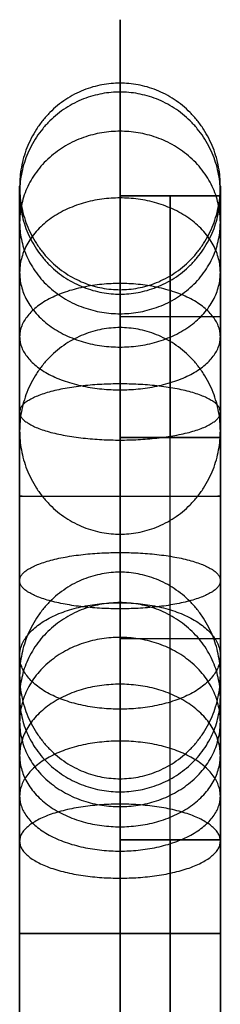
# Model space of a CAD drawing. Header units: millimetres. Extents: x -413 to 413, y -277 to 20.
# Tile 13 of 32: x -391 to -387, y 0 to 20. Entities that reach past the tile are written whole.
import ezdxf

# ---------------------------------------------------------------- set-up
doc = ezdxf.new("R2010")
doc.units = ezdxf.units.MM
doc.layers.add('Défaut', color=7, linetype='Continuous', true_color=0x000000)

# ---------------------------------------------------------------- blocks, each defined once
blk = doc.blocks.new('Shelf Library Rails_1852 v1')
at = {"layer": 'Défaut'}
blk.add_line((0.759, 926.503, 0), (0.759, 926.503, 7.7), dxfattribs=at)
for points in [[(0.759, 1852.503, 0), (0.759, 1852.503, 10), (0.759, 1852.503, 20)], [(0.759, 0.503, 20), (0.759, 0.503, 10), (0.759, 0.503, 0)]]:
    blk.add_open_spline(points, degree=2, dxfattribs=at)
blk = doc.blocks.new('Document1')
at = {"layer": 'Défaut', "extrusion": (1, -1.249e-16, 3.509e-14), "rotation": 360}
blk.add_blockref('Shelf Library Rails_1852 v1', (-7211.372, -16.387, 5522.042), dxfattribs=at)
blk = doc.blocks.new('Cabinet Mount Hook v2')
at = {"layer": 'Défaut'}
for p, q in [((-30, 2), (17.19, 2)), ((17.19, 0, -6), (17.19, 2, -6)), ((21.19, 0, 4.501), (21.19, 2, 4.501)), ((25.19, 2, -4.611), (25.19, 0, -4.611)), ((25.19, 2), (30, 2)), ((27.595, 0, -11.111), (27.595, 2, -11.111)), ((30, 0), (30, 2)), ((17.19, 1, -12.5), (-30, 1, -12.5)), ((-30, 1, 12.5), (30, 1, 12.5)), ((17.19, 1, -12.5), (17.19, 1, 0.501)), ((25.19, 1, -9.723), (25.19, 1, 0.501)), ((30, 1, -12.5), (25.19, 1, -9.723)), ((30, 1, -12.5), (30, 1, 12.5)), ((-30, 0), (17.19, 0)), ((25.19, 0), (30, 0))]:
    blk.add_line(p, q, dxfattribs=at)
at = {"layer": 'Défaut', "extrusion": (0, 1, 0)}
blk.add_arc((-21.19, 0.501, 1), 4, 0, 180, dxfattribs=at)
at = {"layer": 'Défaut'}
for points in [[(-30, 2, -12.5), (-6.405, 2, -12.5), (17.19, 2, -12.5)], [(30, 2, 12.5), (0, 2, 12.5), (-30, 2, 12.5)], [(17.19, 2, -12.5), (17.19, 1, -12.5), (17.19, 0, -12.5)], [(17.19, 2, -12.5), (17.19, 2, -6), (17.19, 2, 0.501)], [(17.19, 2, 0.501), (17.19, 1, 0.501), (17.19, 0, 0.501)], [(25.19, 0, 0.501), (25.19, 1, 0.501), (25.19, 2, 0.501)], [(25.19, 2, 0.501), (25.19, 2, -4.611), (25.19, 2, -9.723)], [(25.19, 2, -9.723), (25.19, 1, -9.723), (25.19, 0, -9.723)], [(25.19, 2, -9.723), (27.595, 2, -11.111), (30, 2, -12.5)], [(30, 2, -12.5), (30, 1, -12.5), (30, 0, -12.5)], [(30, 2, -12.5), (30, 2), (30, 2, 12.5)], [(30, 2, 12.5), (30, 1, 12.5), (30, 0, 12.5)], [(17.19, 0, -12.5), (-6.405, 0, -12.5), (-30, 0, -12.5)], [(-30, 0, 12.5), (0, 0, 12.5), (30, 0, 12.5)], [(17.19, 0, 0.501), (17.19, 0, -6), (17.19, 0, -12.5)], [(25.19, 0, -9.723), (25.19, 0, -4.611), (25.19, 0, 0.501)], [(30, 0, -12.5), (27.595, 0, -11.111), (25.19, 0, -9.723)], [(30, 0, 12.5), (30, 0), (30, 0, -12.5)]]:
    blk.add_open_spline(points, degree=2, dxfattribs=at)
for points in [[(25.19, 2, 0.501), (25.19, 2, 4.501), (21.19, 2, 4.501), (17.19, 2, 4.501), (17.19, 2, 0.501)], [(17.19, 0, 0.501), (17.19, 0, 4.501), (21.19, 0, 4.501), (25.19, 0, 4.501), (25.19, 0, 0.501)]]:
    blk.add_rational_spline(points, [1, 0.707106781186, 1, 0.707106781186, 1], degree=2, knots=[0, 0, 0, 8, 8, 16, 16, 16], dxfattribs=at)

msp = doc.modelspace()

# ---------------------------------------------------------------- linework, layer by layer
at = {"layer": 'Défaut'}
for points, weights, knots in [([(-387, 16.671, 1124.438), (-387, 18.724, 1124.337), (-389, 18.724, 1124.337), (-391, 18.724, 1124.337), (-391, 16.671, 1124.438)], [1, 0.707106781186, 1, 0.707106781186, 1], [0, 0, 0, 3.141593, 3.141593, 6.283185, 6.283185, 6.283185]), ([(-387, 16.671, 1959.438), (-387, 18.724, 1959.337), (-389, 18.724, 1959.337), (-391, 18.724, 1959.337), (-391, 16.671, 1959.438)], [1, 0.707106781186, 1, 0.707106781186, 1], [0, 0, 0, 3.141593, 3.141593, 6.283185, 6.283185, 6.283185]), ([(-387, 16.671, 1574.438), (-387, 18.724, 1574.337), (-389, 18.724, 1574.337), (-391, 18.724, 1574.337), (-391, 16.671, 1574.438)], [1, 0.707106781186, 1, 0.707106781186, 1], [0, 0, 0, 3.141593, 3.141593, 6.283185, 6.283185, 6.283185]), ([(-387, 16.537, 1126.02), (-387, 18.546, 1126.446), (-389, 18.546, 1126.446), (-391, 18.546, 1126.446), (-391, 16.537, 1126.02)], [1, 0.707106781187, 1, 0.707106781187, 1], [0, 0, 0, 3.141593, 3.141593, 6.283185, 6.283185, 6.283185]), ([(-387, 16.537, 1961.02), (-387, 18.546, 1961.446), (-389, 18.546, 1961.446), (-391, 18.546, 1961.446), (-391, 16.537, 1961.02)], [1, 0.707106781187, 1, 0.707106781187, 1], [0, 0, 0, 3.141593, 3.141593, 6.283185, 6.283185, 6.283185]), ([(-387, 16.537, 1576.02), (-387, 18.546, 1576.446), (-389, 18.546, 1576.446), (-391, 18.546, 1576.446), (-391, 16.537, 1576.02)], [1, 0.707106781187, 1, 0.707106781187, 1], [0, 0, 0, 3.141593, 3.141593, 6.283185, 6.283185, 6.283185]), ([(-387, 15.953, 1127.566), (-387, 17.767, 1128.507), (-389, 17.767, 1128.507), (-391, 17.767, 1128.507), (-391, 15.953, 1127.566)], [1, 0.707106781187, 1, 0.707106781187, 1], [0, 0, 0, 3.141593, 3.141593, 6.283185, 6.283185, 6.283185]), ([(-387, 15.953, 1962.566), (-387, 17.767, 1963.507), (-389, 17.767, 1963.507), (-391, 17.767, 1963.507), (-391, 15.953, 1962.566)], [1, 0.707106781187, 1, 0.707106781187, 1], [0, 0, 0, 3.141593, 3.141593, 6.283185, 6.283185, 6.283185]), ([(-387, 15.953, 1577.566), (-387, 17.767, 1578.507), (-389, 17.767, 1578.507), (-391, 17.767, 1578.507), (-391, 15.953, 1577.566)], [1, 0.707106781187, 1, 0.707106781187, 1], [0, 0, 0, 3.141593, 3.141593, 6.283185, 6.283185, 6.283185]), ([(-391, 16.671, 1124.438), (-391, 14.617, 1124.539), (-389, 14.617, 1124.539), (-387, 14.617, 1124.539), (-387, 16.671, 1124.438)], [1, 0.707106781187, 1, 0.707106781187, 1], [6.283185, 6.283185, 6.283185, 9.424778, 9.424778, 12.566371, 12.566371, 12.566371]), ([(-391, 16.671, 1959.438), (-391, 14.617, 1959.539), (-389, 14.617, 1959.539), (-387, 14.617, 1959.539), (-387, 16.671, 1959.438)], [1, 0.707106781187, 1, 0.707106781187, 1], [6.283185, 6.283185, 6.283185, 9.424778, 9.424778, 12.566371, 12.566371, 12.566371]), ([(-391, 16.671, 1574.438), (-391, 14.617, 1574.539), (-389, 14.617, 1574.539), (-387, 14.617, 1574.539), (-387, 16.671, 1574.438)], [1, 0.707106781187, 1, 0.707106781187, 1], [6.283185, 6.283185, 6.283185, 9.424778, 9.424778, 12.566371, 12.566371, 12.566371]), ([(-391, 16.537, 1126.02), (-391, 14.528, 1125.594), (-389, 14.528, 1125.594), (-387, 14.528, 1125.594), (-387, 16.537, 1126.02)], [1, 0.707106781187, 1, 0.707106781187, 1], [6.283185, 6.283185, 6.283185, 9.424778, 9.424778, 12.566371, 12.566371, 12.566371]), ([(-391, 16.537, 1961.02), (-391, 14.528, 1960.594), (-389, 14.528, 1960.594), (-387, 14.528, 1960.594), (-387, 16.537, 1961.02)], [1, 0.707106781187, 1, 0.707106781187, 1], [6.283185, 6.283185, 6.283185, 9.424778, 9.424778, 12.566371, 12.566371, 12.566371]), ([(-391, 16.537, 1576.02), (-391, 14.528, 1575.594), (-389, 14.528, 1575.594), (-387, 14.528, 1575.594), (-387, 16.537, 1576.02)], [1, 0.707106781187, 1, 0.707106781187, 1], [6.283185, 6.283185, 6.283185, 9.424778, 9.424778, 12.566371, 12.566371, 12.566371]), ([(-387, 14.958, 1128.899), (-387, 16.441, 1130.284), (-389, 16.441, 1130.284), (-391, 16.441, 1130.284), (-391, 14.958, 1128.899)], [1, 0.707106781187, 1, 0.707106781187, 1], [0, 0, 0, 3.141593, 3.141593, 6.283185, 6.283185, 6.283185]), ([(-387, 14.958, 1963.899), (-387, 16.441, 1965.284), (-389, 16.441, 1965.284), (-391, 16.441, 1965.284), (-391, 14.958, 1963.899)], [1, 0.707106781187, 1, 0.707106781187, 1], [0, 0, 0, 3.141593, 3.141593, 6.283185, 6.283185, 6.283185]), ([(-387, 14.958, 1578.899), (-387, 16.441, 1580.284), (-389, 16.441, 1580.284), (-391, 16.441, 1580.284), (-391, 14.958, 1578.899)], [1, 0.707106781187, 1, 0.707106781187, 1], [0, 0, 0, 3.141593, 3.141593, 6.283185, 6.283185, 6.283185]), ([(-391, 15.953, 1127.566), (-391, 14.139, 1126.624), (-389, 14.139, 1126.624), (-387, 14.139, 1126.624), (-387, 15.953, 1127.566)], [1, 0.707106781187, 1, 0.707106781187, 1], [6.283185, 6.283185, 6.283185, 9.424778, 9.424778, 12.566371, 12.566371, 12.566371]), ([(-391, 15.953, 1962.566), (-391, 14.139, 1961.624), (-389, 14.139, 1961.624), (-387, 14.139, 1961.624), (-387, 15.953, 1962.566)], [1, 0.707106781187, 1, 0.707106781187, 1], [6.283185, 6.283185, 6.283185, 9.424778, 9.424778, 12.566371, 12.566371, 12.566371]), ([(-391, 15.953, 1577.566), (-391, 14.139, 1576.624), (-389, 14.139, 1576.624), (-387, 14.139, 1576.624), (-387, 15.953, 1577.566)], [1, 0.707106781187, 1, 0.707106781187, 1], [6.283185, 6.283185, 6.283185, 9.424778, 9.424778, 12.566371, 12.566371, 12.566371]), ([(-391, 14.958, 1128.899), (-391, 13.476, 1127.513), (-389, 13.476, 1127.513), (-387, 13.476, 1127.513), (-387, 14.958, 1128.899)], [1, 0.707106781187, 1, 0.707106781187, 1], [6.283185, 6.283185, 6.283185, 9.424778, 9.424778, 12.566371, 12.566371, 12.566371]), ([(-391, 14.958, 1963.899), (-391, 13.476, 1962.513), (-389, 13.476, 1962.513), (-387, 13.476, 1962.513), (-387, 14.958, 1963.899)], [1, 0.707106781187, 1, 0.707106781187, 1], [6.283185, 6.283185, 6.283185, 9.424778, 9.424778, 12.566371, 12.566371, 12.566371]), ([(-391, 14.958, 1578.899), (-391, 13.476, 1577.513), (-389, 13.476, 1577.513), (-387, 13.476, 1577.513), (-387, 14.958, 1578.899)], [1, 0.707106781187, 1, 0.707106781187, 1], [6.283185, 6.283185, 6.283185, 9.424778, 9.424778, 12.566371, 12.566371, 12.566371]), ([(-387, 13.683, 1129.888), (-387, 14.74, 1131.603), (-389, 14.74, 1131.603), (-391, 14.74, 1131.603), (-391, 13.683, 1129.888)], [1, 0.707106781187, 1, 0.707106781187, 1], [0, 0, 0, 3.141593, 3.141593, 6.283185, 6.283185, 6.283185]), ([(-387, 13.683, 1964.888), (-387, 14.74, 1966.603), (-389, 14.74, 1966.603), (-391, 14.74, 1966.603), (-391, 13.683, 1964.888)], [1, 0.707106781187, 1, 0.707106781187, 1], [0, 0, 0, 3.141593, 3.141593, 6.283185, 6.283185, 6.283185]), ([(-387, 13.683, 1579.888), (-387, 14.74, 1581.603), (-389, 14.74, 1581.603), (-391, 14.74, 1581.603), (-391, 13.683, 1579.888)], [1, 0.707106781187, 1, 0.707106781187, 1], [0, 0, 0, 3.141593, 3.141593, 6.283185, 6.283185, 6.283185]), ([(-387, 11.808, 1031.068), (-387, 13.862, 1030.966), (-389, 13.862, 1030.966), (-391, 13.862, 1030.966), (-391, 11.808, 1031.068)], [1, 0.707106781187, 1, 0.707106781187, 1], [0, 0, 0, 3.141593, 3.141593, 6.283185, 6.283185, 6.283185]), ([(-387, 11.808, 1866.068), (-387, 13.862, 1865.966), (-389, 13.862, 1865.966), (-391, 13.862, 1865.966), (-391, 11.808, 1866.068)], [1, 0.707106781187, 1, 0.707106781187, 1], [0, 0, 0, 3.141593, 3.141593, 6.283185, 6.283185, 6.283185]), ([(-387, 11.808, 1481.068), (-387, 13.862, 1480.966), (-389, 13.862, 1480.966), (-391, 13.862, 1480.966), (-391, 11.808, 1481.068)], [1, 0.707106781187, 1, 0.707106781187, 1], [0, 0, 0, 3.141593, 3.141593, 6.283185, 6.283185, 6.283185]), ([(-391, 13.683, 1129.888), (-391, 12.625, 1128.172), (-389, 12.625, 1128.172), (-387, 12.625, 1128.172), (-387, 13.683, 1129.888)], [1, 0.707106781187, 1, 0.707106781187, 1], [6.283185, 6.283185, 6.283185, 9.424778, 9.424778, 12.566371, 12.566371, 12.566371]), ([(-391, 13.683, 1964.888), (-391, 12.625, 1963.172), (-389, 12.625, 1963.172), (-387, 12.625, 1963.172), (-387, 13.683, 1964.888)], [1, 0.707106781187, 1, 0.707106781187, 1], [6.283185, 6.283185, 6.283185, 9.424778, 9.424778, 12.566371, 12.566371, 12.566371]), ([(-391, 13.683, 1579.888), (-391, 12.625, 1578.172), (-389, 12.625, 1578.172), (-387, 12.625, 1578.172), (-387, 13.683, 1579.888)], [1, 0.707106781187, 1, 0.707106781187, 1], [6.283185, 6.283185, 6.283185, 9.424778, 9.424778, 12.566371, 12.566371, 12.566371]), ([(-387, 12.185, 1130.517), (-387, 12.743, 1132.441), (-389, 12.743, 1132.441), (-391, 12.743, 1132.441), (-391, 12.185, 1130.517)], [1, 0.707106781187, 1, 0.707106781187, 1], [0, 0, 0, 3.141593, 3.141593, 6.283185, 6.283185, 6.283185]), ([(-387, 12.185, 1965.517), (-387, 12.743, 1967.441), (-389, 12.743, 1967.441), (-391, 12.743, 1967.441), (-391, 12.185, 1965.517)], [1, 0.707106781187, 1, 0.707106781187, 1], [0, 0, 0, 3.141593, 3.141593, 6.283185, 6.283185, 6.283185]), ([(-387, 12.185, 1580.517), (-387, 12.743, 1582.441), (-389, 12.743, 1582.441), (-391, 12.743, 1582.441), (-391, 12.185, 1580.517)], [1, 0.707106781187, 1, 0.707106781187, 1], [0, 0, 0, 3.141593, 3.141593, 6.283185, 6.283185, 6.283185]), ([(-391, 12.185, 1130.517), (-391, 11.627, 1128.592), (-389, 11.627, 1128.592), (-387, 11.627, 1128.592), (-387, 12.185, 1130.517)], [1, 0.707106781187, 1, 0.707106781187, 1], [6.283185, 6.283185, 6.283185, 9.424778, 9.424778, 12.566371, 12.566371, 12.566371]), ([(-391, 12.185, 1965.517), (-391, 11.627, 1963.592), (-389, 11.627, 1963.592), (-387, 11.627, 1963.592), (-387, 12.185, 1965.517)], [1, 0.707106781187, 1, 0.707106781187, 1], [6.283185, 6.283185, 6.283185, 9.424778, 9.424778, 12.566371, 12.566371, 12.566371]), ([(-391, 12.185, 1580.517), (-391, 11.627, 1578.592), (-389, 11.627, 1578.592), (-387, 11.627, 1578.592), (-387, 12.185, 1580.517)], [1, 0.707106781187, 1, 0.707106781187, 1], [6.283185, 6.283185, 6.283185, 9.424778, 9.424778, 12.566371, 12.566371, 12.566371]), ([(-391, 11.808, 1031.068), (-391, 9.755, 1031.169), (-389, 9.755, 1031.169), (-387, 9.755, 1031.169), (-387, 11.808, 1031.068)], [1, 0.707106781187, 1, 0.707106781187, 1], [6.283185, 6.283185, 6.283185, 9.424778, 9.424778, 12.566371, 12.566371, 12.566371]), ([(-391, 11.808, 1866.068), (-391, 9.755, 1866.169), (-389, 9.755, 1866.169), (-387, 9.755, 1866.169), (-387, 11.808, 1866.068)], [1, 0.707106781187, 1, 0.707106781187, 1], [6.283185, 6.283185, 6.283185, 9.424778, 9.424778, 12.566371, 12.566371, 12.566371]), ([(-391, 11.808, 1481.068), (-391, 9.755, 1481.169), (-389, 9.755, 1481.169), (-387, 9.755, 1481.169), (-387, 11.808, 1481.068)], [1, 0.707106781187, 1, 0.707106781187, 1], [6.283185, 6.283185, 6.283185, 9.424778, 9.424778, 12.566371, 12.566371, 12.566371]), ([(-391, 10.508, 1130.742), (-391, 10.509, 1128.742), (-389, 10.509, 1128.742), (-387, 10.509, 1128.742), (-387, 10.508, 1130.742)], [1, 0.707106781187, 1, 0.707106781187, 1], [6.283185, 6.283185, 6.283185, 9.424778, 9.424778, 12.566371, 12.566371, 12.566371]), ([(-391, 10.508, 1965.742), (-391, 10.509, 1963.742), (-389, 10.509, 1963.742), (-387, 10.509, 1963.742), (-387, 10.508, 1965.742)], [1, 0.707106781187, 1, 0.707106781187, 1], [6.283185, 6.283185, 6.283185, 9.424778, 9.424778, 12.566371, 12.566371, 12.566371]), ([(-391, 10.508, 1580.742), (-391, 10.509, 1578.742), (-389, 10.509, 1578.742), (-387, 10.509, 1578.742), (-387, 10.508, 1580.742)], [1, 0.707106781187, 1, 0.707106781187, 1], [6.283185, 6.283185, 6.283185, 9.424778, 9.424778, 12.566371, 12.566371, 12.566371]), ([(-387, 10.508, 1130.742), (-387, 10.507, 1132.742), (-389, 10.507, 1132.742), (-391, 10.507, 1132.742), (-391, 10.508, 1130.742)], [1, 0.707106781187, 1, 0.707106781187, 1], [0, 0, 0, 3.141593, 3.141593, 6.283185, 6.283185, 6.283185]), ([(-387, 10.508, 1965.742), (-387, 10.507, 1967.742), (-389, 10.507, 1967.742), (-391, 10.507, 1967.742), (-391, 10.508, 1965.742)], [1, 0.707106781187, 1, 0.707106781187, 1], [0, 0, 0, 3.141593, 3.141593, 6.283185, 6.283185, 6.283185]), ([(-387, 10.508, 1580.742), (-387, 10.507, 1582.742), (-389, 10.507, 1582.742), (-391, 10.507, 1582.742), (-391, 10.508, 1580.742)], [1, 0.707106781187, 1, 0.707106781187, 1], [0, 0, 0, 3.141593, 3.141593, 6.283185, 6.283185, 6.283185]), ([(-391, 8.831, 1130.515), (-391, 9.391, 1128.591), (-389, 9.391, 1128.591), (-387, 9.391, 1128.591), (-387, 8.831, 1130.515)], [1, 0.707106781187, 1, 0.707106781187, 1], [6.283185, 6.283185, 6.283185, 9.424778, 9.424778, 12.566371, 12.566371, 12.566371]), ([(-391, 8.831, 1965.515), (-391, 9.391, 1963.591), (-389, 9.391, 1963.591), (-387, 9.391, 1963.591), (-387, 8.831, 1965.515)], [1, 0.707106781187, 1, 0.707106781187, 1], [6.283185, 6.283185, 6.283185, 9.424778, 9.424778, 12.566371, 12.566371, 12.566371]), ([(-391, 8.831, 1580.515), (-391, 9.391, 1578.591), (-389, 9.391, 1578.591), (-387, 9.391, 1578.591), (-387, 8.831, 1580.515)], [1, 0.707106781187, 1, 0.707106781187, 1], [6.283185, 6.283185, 6.283185, 9.424778, 9.424778, 12.566371, 12.566371, 12.566371]), ([(-387, 6.946, 937.697), (-387, 8.999, 937.596), (-389, 8.999, 937.596), (-391, 8.999, 937.596), (-391, 6.946, 937.697)], [1, 0.707106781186, 1, 0.707106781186, 1], [0, 0, 0, 3.141593, 3.141593, 6.283185, 6.283185, 6.283185]), ([(-387, 6.946, 1772.697), (-387, 8.999, 1772.596), (-389, 8.999, 1772.596), (-391, 8.999, 1772.596), (-391, 6.946, 1772.697)], [1, 0.707106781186, 1, 0.707106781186, 1], [0, 0, 0, 3.141593, 3.141593, 6.283185, 6.283185, 6.283185]), ([(-387, 6.946, 1387.697), (-387, 8.999, 1387.596), (-389, 8.999, 1387.596), (-391, 8.999, 1387.596), (-391, 6.946, 1387.697)], [1, 0.707106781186, 1, 0.707106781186, 1], [0, 0, 0, 3.141593, 3.141593, 6.283185, 6.283185, 6.283185]), ([(-387, 8.831, 1130.515), (-387, 8.271, 1132.44), (-389, 8.271, 1132.44), (-391, 8.271, 1132.44), (-391, 8.831, 1130.515)], [1, 0.707106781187, 1, 0.707106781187, 1], [0, 0, 0, 3.141593, 3.141593, 6.283185, 6.283185, 6.283185]), ([(-387, 8.831, 1965.515), (-387, 8.271, 1967.44), (-389, 8.271, 1967.44), (-391, 8.271, 1967.44), (-391, 8.831, 1965.515)], [1, 0.707106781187, 1, 0.707106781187, 1], [0, 0, 0, 3.141593, 3.141593, 6.283185, 6.283185, 6.283185]), ([(-387, 8.831, 1580.515), (-387, 8.271, 1582.44), (-389, 8.271, 1582.44), (-391, 8.271, 1582.44), (-391, 8.831, 1580.515)], [1, 0.707106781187, 1, 0.707106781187, 1], [0, 0, 0, 3.141593, 3.141593, 6.283185, 6.283185, 6.283185]), ([(-387, 6.513, 935.927), (-387, 8.394, 935.118), (-389, 8.394, 935.118), (-391, 8.394, 935.118), (-391, 6.513, 935.927)], [1, 0.707106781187, 1, 0.707106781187, 1], [0, 0, 0, 3.141593, 3.141593, 6.283185, 6.283185, 6.283185]), ([(-387, 6.513, 1770.927), (-387, 8.394, 1770.118), (-389, 8.394, 1770.118), (-391, 8.394, 1770.118), (-391, 6.513, 1770.927)], [1, 0.707106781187, 1, 0.707106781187, 1], [0, 0, 0, 3.141593, 3.141593, 6.283185, 6.283185, 6.283185]), ([(-387, 6.513, 1385.927), (-387, 8.394, 1385.118), (-389, 8.394, 1385.118), (-391, 8.394, 1385.118), (-391, 6.513, 1385.927)], [1, 0.707106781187, 1, 0.707106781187, 1], [0, 0, 0, 3.141593, 3.141593, 6.283185, 6.283185, 6.283185]), ([(-391, 7.334, 1129.885), (-391, 8.393, 1128.17), (-389, 8.393, 1128.17), (-387, 8.393, 1128.17), (-387, 7.334, 1129.885)], [1, 0.707106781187, 1, 0.707106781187, 1], [6.283185, 6.283185, 6.283185, 9.424778, 9.424778, 12.566371, 12.566371, 12.566371]), ([(-391, 7.334, 1964.885), (-391, 8.393, 1963.17), (-389, 8.393, 1963.17), (-387, 8.393, 1963.17), (-387, 7.334, 1964.885)], [1, 0.707106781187, 1, 0.707106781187, 1], [6.283185, 6.283185, 6.283185, 9.424778, 9.424778, 12.566371, 12.566371, 12.566371]), ([(-391, 7.334, 1579.885), (-391, 8.393, 1578.17), (-389, 8.393, 1578.17), (-387, 8.393, 1578.17), (-387, 7.334, 1579.885)], [1, 0.707106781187, 1, 0.707106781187, 1], [6.283185, 6.283185, 6.283185, 9.424778, 9.424778, 12.566371, 12.566371, 12.566371]), ([(-387, 6.021, 935.079), (-387, 7.704, 933.931), (-389, 7.704, 933.931), (-391, 7.704, 933.931), (-391, 6.021, 935.079)], [1, 0.707106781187, 1, 0.707106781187, 1], [0, 0, 0, 3.141593, 3.141593, 6.283185, 6.283185, 6.283185]), ([(-387, 6.021, 1770.079), (-387, 7.704, 1768.931), (-389, 7.704, 1768.931), (-391, 7.704, 1768.931), (-391, 6.021, 1770.079)], [1, 0.707106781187, 1, 0.707106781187, 1], [0, 0, 0, 3.141593, 3.141593, 6.283185, 6.283185, 6.283185]), ([(-387, 6.021, 1385.079), (-387, 7.704, 1383.931), (-389, 7.704, 1383.931), (-391, 7.704, 1383.931), (-391, 6.021, 1385.079)], [1, 0.707106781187, 1, 0.707106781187, 1], [0, 0, 0, 3.141593, 3.141593, 6.283185, 6.283185, 6.283185]), ([(-387, 7.334, 1129.885), (-387, 6.275, 1131.599), (-389, 6.275, 1131.599), (-391, 6.275, 1131.599), (-391, 7.334, 1129.885)], [1, 0.707106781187, 1, 0.707106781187, 1], [0, 0, 0, 3.141593, 3.141593, 6.283185, 6.283185, 6.283185]), ([(-387, 7.334, 1964.885), (-387, 6.275, 1966.599), (-389, 6.275, 1966.599), (-391, 6.275, 1966.599), (-391, 7.334, 1964.885)], [1, 0.707106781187, 1, 0.707106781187, 1], [0, 0, 0, 3.141593, 3.141593, 6.283185, 6.283185, 6.283185]), ([(-387, 7.334, 1579.885), (-387, 6.275, 1581.599), (-389, 6.275, 1581.599), (-391, 6.275, 1581.599), (-391, 7.334, 1579.885)], [1, 0.707106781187, 1, 0.707106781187, 1], [0, 0, 0, 3.141593, 3.141593, 6.283185, 6.283185, 6.283185]), ([(-391, 6.946, 937.697), (-391, 4.893, 937.798), (-389, 4.893, 937.798), (-387, 4.893, 937.798), (-387, 6.946, 937.697)], [1, 0.707106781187, 1, 0.707106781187, 1], [6.283185, 6.283185, 6.283185, 9.424778, 9.424778, 12.566371, 12.566371, 12.566371]), ([(-391, 6.946, 1772.697), (-391, 4.893, 1772.798), (-389, 4.893, 1772.798), (-387, 4.893, 1772.798), (-387, 6.946, 1772.697)], [1, 0.707106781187, 1, 0.707106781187, 1], [6.283185, 6.283185, 6.283185, 9.424778, 9.424778, 12.566371, 12.566371, 12.566371]), ([(-391, 6.946, 1387.697), (-391, 4.893, 1387.798), (-389, 4.893, 1387.798), (-387, 4.893, 1387.798), (-387, 6.946, 1387.697)], [1, 0.707106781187, 1, 0.707106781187, 1], [6.283185, 6.283185, 6.283185, 9.424778, 9.424778, 12.566371, 12.566371, 12.566371]), ([(-387, 5.354, 934.326), (-387, 6.771, 932.877), (-389, 6.771, 932.877), (-391, 6.771, 932.877), (-391, 5.354, 934.326)], [1, 0.707106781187, 1, 0.707106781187, 1], [0, 0, 0, 3.141593, 3.141593, 6.283185, 6.283185, 6.283185]), ([(-387, 5.354, 1769.326), (-387, 6.771, 1767.877), (-389, 6.771, 1767.877), (-391, 6.771, 1767.877), (-391, 5.354, 1769.326)], [1, 0.707106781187, 1, 0.707106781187, 1], [0, 0, 0, 3.141593, 3.141593, 6.283185, 6.283185, 6.283185]), ([(-387, 5.354, 1384.326), (-387, 6.771, 1382.877), (-389, 6.771, 1382.877), (-391, 6.771, 1382.877), (-391, 5.354, 1384.326)], [1, 0.707106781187, 1, 0.707106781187, 1], [0, 0, 0, 3.141593, 3.141593, 6.283185, 6.283185, 6.283185]), ([(-391, 6.513, 935.927), (-391, 4.633, 936.736), (-389, 4.633, 936.736), (-387, 4.633, 936.736), (-387, 6.513, 935.927)], [1, 0.707106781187, 1, 0.707106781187, 1], [6.283185, 6.283185, 6.283185, 9.424778, 9.424778, 12.566371, 12.566371, 12.566371]), ([(-391, 6.513, 1770.927), (-391, 4.633, 1771.736), (-389, 4.633, 1771.736), (-387, 4.633, 1771.736), (-387, 6.513, 1770.927)], [1, 0.707106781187, 1, 0.707106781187, 1], [6.283185, 6.283185, 6.283185, 9.424778, 9.424778, 12.566371, 12.566371, 12.566371]), ([(-391, 6.513, 1385.927), (-391, 4.633, 1386.736), (-389, 4.633, 1386.736), (-387, 4.633, 1386.736), (-387, 6.513, 1385.927)], [1, 0.707106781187, 1, 0.707106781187, 1], [6.283185, 6.283185, 6.283185, 9.424778, 9.424778, 12.566371, 12.566371, 12.566371]), ([(-391, 6.021, 935.079), (-391, 4.338, 936.227), (-389, 4.338, 936.227), (-387, 4.338, 936.227), (-387, 6.021, 935.079)], [1, 0.707106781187, 1, 0.707106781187, 1], [6.283185, 6.283185, 6.283185, 9.424778, 9.424778, 12.566371, 12.566371, 12.566371]), ([(-391, 6.021, 1770.079), (-391, 4.338, 1771.227), (-389, 4.338, 1771.227), (-387, 4.338, 1771.227), (-387, 6.021, 1770.079)], [1, 0.707106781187, 1, 0.707106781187, 1], [6.283185, 6.283185, 6.283185, 9.424778, 9.424778, 12.566371, 12.566371, 12.566371]), ([(-391, 6.021, 1385.079), (-391, 4.338, 1386.227), (-389, 4.338, 1386.227), (-387, 4.338, 1386.227), (-387, 6.021, 1385.079)], [1, 0.707106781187, 1, 0.707106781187, 1], [6.283185, 6.283185, 6.283185, 9.424778, 9.424778, 12.566371, 12.566371, 12.566371]), ([(-387, 4.547, 933.716), (-387, 5.641, 932.023), (-389, 5.641, 932.023), (-391, 5.641, 932.023), (-391, 4.547, 933.716)], [1, 0.707106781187, 1, 0.707106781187, 1], [0, 0, 0, 3.141593, 3.141593, 6.283185, 6.283185, 6.283185]), ([(-387, 4.547, 1768.716), (-387, 5.641, 1767.023), (-389, 5.641, 1767.023), (-391, 5.641, 1767.023), (-391, 4.547, 1768.716)], [1, 0.707106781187, 1, 0.707106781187, 1], [0, 0, 0, 3.141593, 3.141593, 6.283185, 6.283185, 6.283185]), ([(-387, 4.547, 1383.716), (-387, 5.641, 1382.023), (-389, 5.641, 1382.023), (-391, 5.641, 1382.023), (-391, 4.547, 1383.716)], [1, 0.707106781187, 1, 0.707106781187, 1], [0, 0, 0, 3.141593, 3.141593, 6.283185, 6.283185, 6.283185]), ([(-391, 5.354, 934.326), (-391, 3.938, 935.776), (-389, 3.938, 935.776), (-387, 3.938, 935.776), (-387, 5.354, 934.326)], [1, 0.707106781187, 1, 0.707106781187, 1], [6.283185, 6.283185, 6.283185, 9.424778, 9.424778, 12.566371, 12.566371, 12.566371]), ([(-391, 5.354, 1769.326), (-391, 3.938, 1770.776), (-389, 3.938, 1770.776), (-387, 3.938, 1770.776), (-387, 5.354, 1769.326)], [1, 0.707106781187, 1, 0.707106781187, 1], [6.283185, 6.283185, 6.283185, 9.424778, 9.424778, 12.566371, 12.566371, 12.566371]), ([(-391, 5.354, 1384.326), (-391, 3.938, 1385.776), (-389, 3.938, 1385.776), (-387, 3.938, 1385.776), (-387, 5.354, 1384.326)], [1, 0.707106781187, 1, 0.707106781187, 1], [6.283185, 6.283185, 6.283185, 9.424778, 9.424778, 12.566371, 12.566371, 12.566371]), ([(-391, 4.547, 933.716), (-391, 3.454, 935.41), (-389, 3.454, 935.41), (-387, 3.454, 935.41), (-387, 4.547, 933.716)], [1, 0.707106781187, 1, 0.707106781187, 1], [6.283185, 6.283185, 6.283185, 9.424778, 9.424778, 12.566371, 12.566371, 12.566371]), ([(-391, 4.547, 1768.716), (-391, 3.454, 1770.41), (-389, 3.454, 1770.41), (-387, 3.454, 1770.41), (-387, 4.547, 1768.716)], [1, 0.707106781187, 1, 0.707106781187, 1], [6.283185, 6.283185, 6.283185, 9.424778, 9.424778, 12.566371, 12.566371, 12.566371]), ([(-391, 4.547, 1383.716), (-391, 3.454, 1385.41), (-389, 3.454, 1385.41), (-387, 3.454, 1385.41), (-387, 4.547, 1383.716)], [1, 0.707106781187, 1, 0.707106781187, 1], [6.283185, 6.283185, 6.283185, 9.424778, 9.424778, 12.566371, 12.566371, 12.566371]), ([(-387, 3.651, 933.281), (-387, 4.387, 931.413), (-389, 4.387, 931.413), (-391, 4.387, 931.413), (-391, 3.651, 933.281)], [1, 0.707106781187, 1, 0.707106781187, 1], [0, 0, 0, 3.141593, 3.141593, 6.283185, 6.283185, 6.283185]), ([(-387, 3.651, 1768.281), (-387, 4.387, 1766.413), (-389, 4.387, 1766.413), (-391, 4.387, 1766.413), (-391, 3.651, 1768.281)], [1, 0.707106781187, 1, 0.707106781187, 1], [0, 0, 0, 3.141593, 3.141593, 6.283185, 6.283185, 6.283185]), ([(-387, 3.651, 1383.281), (-387, 4.387, 1381.413), (-389, 4.387, 1381.413), (-391, 4.387, 1381.413), (-391, 3.651, 1383.281)], [1, 0.707106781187, 1, 0.707106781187, 1], [0, 0, 0, 3.141593, 3.141593, 6.283185, 6.283185, 6.283185]), ([(-391, 3.651, 933.281), (-391, 2.916, 935.148), (-389, 2.916, 935.148), (-387, 2.916, 935.148), (-387, 3.651, 933.281)], [1, 0.707106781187, 1, 0.707106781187, 1], [6.283185, 6.283185, 6.283185, 9.424778, 9.424778, 12.566371, 12.566371, 12.566371]), ([(-391, 3.651, 1768.281), (-391, 2.916, 1770.148), (-389, 2.916, 1770.148), (-387, 2.916, 1770.148), (-387, 3.651, 1768.281)], [1, 0.707106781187, 1, 0.707106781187, 1], [6.283185, 6.283185, 6.283185, 9.424778, 9.424778, 12.566371, 12.566371, 12.566371]), ([(-391, 3.651, 1383.281), (-391, 2.916, 1385.148), (-389, 2.916, 1385.148), (-387, 2.916, 1385.148), (-387, 3.651, 1383.281)], [1, 0.707106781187, 1, 0.707106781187, 1], [6.283185, 6.283185, 6.283185, 9.424778, 9.424778, 12.566371, 12.566371, 12.566371]), ([(-391, 1.813, 932.95), (-391, 1.813, 934.95), (-389, 1.813, 934.95), (-387, 1.813, 934.95), (-387, 1.813, 932.95)], [1, 0.707106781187, 1, 0.707106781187, 1], [6.283185, 6.283185, 6.283185, 9.424778, 9.424778, 12.566371, 12.566371, 12.566371]), ([(-387, 1.813, 932.95), (-387, 1.813, 930.95), (-389, 1.813, 930.95), (-391, 1.813, 930.95), (-391, 1.813, 932.95)], [1, 0.707106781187, 1, 0.707106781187, 1], [0, 0, 0, 3.141593, 3.141593, 6.283185, 6.283185, 6.283185]), ([(-391, 1.813, 1767.95), (-391, 1.813, 1769.95), (-389, 1.813, 1769.95), (-387, 1.813, 1769.95), (-387, 1.813, 1767.95)], [1, 0.707106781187, 1, 0.707106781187, 1], [6.283185, 6.283185, 6.283185, 9.424778, 9.424778, 12.566371, 12.566371, 12.566371]), ([(-387, 1.813, 1767.95), (-387, 1.813, 1765.95), (-389, 1.813, 1765.95), (-391, 1.813, 1765.95), (-391, 1.813, 1767.95)], [1, 0.707106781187, 1, 0.707106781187, 1], [0, 0, 0, 3.141593, 3.141593, 6.283185, 6.283185, 6.283185]), ([(-391, 1.813, 1382.95), (-391, 1.813, 1384.95), (-389, 1.813, 1384.95), (-387, 1.813, 1384.95), (-387, 1.813, 1382.95)], [1, 0.707106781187, 1, 0.707106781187, 1], [6.283185, 6.283185, 6.283185, 9.424778, 9.424778, 12.566371, 12.566371, 12.566371]), ([(-387, 1.813, 1382.95), (-387, 1.813, 1380.95), (-389, 1.813, 1380.95), (-391, 1.813, 1380.95), (-391, 1.813, 1382.95)], [1, 0.707106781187, 1, 0.707106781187, 1], [0, 0, 0, 3.141593, 3.141593, 6.283185, 6.283185, 6.283185])]:
    msp.add_rational_spline(points, weights, degree=2, knots=knots, dxfattribs=at)
for points, knots in [([(-389, 6.275, 1131.599), (-389, 6.898, 1131.964), (-389, 8.27, 1132.541), (-389, 10.507, 1132.844), (-389, 12.744, 1132.543), (-389, 14.79, 1131.684), (-389, 16.533, 1130.333), (-389, 17.859, 1128.555), (-389, 18.638, 1126.493), (-389, 18.761, 1125.044), (-389, 18.724, 1124.337)], [0, 0, 0, 0, 1.591672, 3.243692, 4.895712, 6.487384, 8.079056, 9.731075, 11.383095, 12.974767, 12.974767, 12.974767, 12.974767]), ([(-389, 6.275, 1966.599), (-389, 6.898, 1966.964), (-389, 8.27, 1967.541), (-389, 10.507, 1967.844), (-389, 12.744, 1967.543), (-389, 14.79, 1966.684), (-389, 16.533, 1965.333), (-389, 17.859, 1963.555), (-389, 18.638, 1961.493), (-389, 18.761, 1960.044), (-389, 18.724, 1959.337)], [0, 0, 0, 0, 1.591672, 3.243692, 4.895712, 6.487384, 8.079056, 9.731075, 11.383095, 12.974767, 12.974767, 12.974767, 12.974767]), ([(-389, 6.275, 1581.599), (-389, 6.898, 1581.964), (-389, 8.27, 1582.541), (-389, 10.507, 1582.844), (-389, 12.744, 1582.543), (-389, 14.79, 1581.684), (-389, 16.533, 1580.333), (-389, 17.859, 1578.555), (-389, 18.638, 1576.493), (-389, 18.761, 1575.044), (-389, 18.724, 1574.337)], [0, 0, 0, 0, 1.591672, 3.243692, 4.895712, 6.487384, 8.079056, 9.731075, 11.383095, 12.974767, 12.974767, 12.974767, 12.974767]), ([(-391, 7.334, 1129.885), (-391, 7.801, 1130.158), (-391, 8.83, 1130.591), (-391, 10.508, 1130.818), (-391, 12.185, 1130.593), (-391, 13.72, 1129.948), (-391, 15.027, 1128.935), (-391, 16.022, 1127.601), (-391, 16.606, 1126.055), (-391, 16.698, 1124.968), (-391, 16.671, 1124.438)], [0, 0, 0, 0, 1.591672, 3.243692, 4.895712, 6.487384, 8.079056, 9.731075, 11.383095, 12.974767, 12.974767, 12.974767, 12.974767]), ([(-391, 7.334, 1964.885), (-391, 7.801, 1965.158), (-391, 8.83, 1965.591), (-391, 10.508, 1965.818), (-391, 12.185, 1965.593), (-391, 13.72, 1964.948), (-391, 15.027, 1963.935), (-391, 16.022, 1962.601), (-391, 16.606, 1961.055), (-391, 16.698, 1959.968), (-391, 16.671, 1959.438)], [0, 0, 0, 0, 1.591672, 3.243692, 4.895712, 6.487384, 8.079056, 9.731075, 11.383095, 12.974767, 12.974767, 12.974767, 12.974767]), ([(-391, 7.334, 1579.885), (-391, 7.801, 1580.158), (-391, 8.83, 1580.591), (-391, 10.508, 1580.818), (-391, 12.185, 1580.593), (-391, 13.72, 1579.948), (-391, 15.027, 1578.935), (-391, 16.022, 1577.601), (-391, 16.606, 1576.055), (-391, 16.698, 1574.968), (-391, 16.671, 1574.438)], [0, 0, 0, 0, 1.591672, 3.243692, 4.895712, 6.487384, 8.079056, 9.731075, 11.383095, 12.974767, 12.974767, 12.974767, 12.974767]), ([(-387, 16.671, 1124.438), (-387, 16.698, 1124.968), (-387, 16.606, 1126.055), (-387, 16.022, 1127.601), (-387, 15.027, 1128.935), (-387, 13.72, 1129.948), (-387, 12.185, 1130.593), (-387, 10.508, 1130.818), (-387, 8.83, 1130.591), (-387, 7.801, 1130.158), (-387, 7.334, 1129.885)], [-12.974767, -12.974767, -12.974767, -12.974767, -11.383095, -9.731075, -8.079056, -6.487384, -4.895712, -3.243692, -1.591672, 0, 0, 0, 0]), ([(-387, 16.671, 1959.438), (-387, 16.698, 1959.968), (-387, 16.606, 1961.055), (-387, 16.022, 1962.601), (-387, 15.027, 1963.935), (-387, 13.72, 1964.948), (-387, 12.185, 1965.593), (-387, 10.508, 1965.818), (-387, 8.83, 1965.591), (-387, 7.801, 1965.158), (-387, 7.334, 1964.885)], [-12.974767, -12.974767, -12.974767, -12.974767, -11.383095, -9.731075, -8.079056, -6.487384, -4.895712, -3.243692, -1.591672, 0, 0, 0, 0]), ([(-387, 16.671, 1574.438), (-387, 16.698, 1574.968), (-387, 16.606, 1576.055), (-387, 16.022, 1577.601), (-387, 15.027, 1578.935), (-387, 13.72, 1579.948), (-387, 12.185, 1580.593), (-387, 10.508, 1580.818), (-387, 8.83, 1580.591), (-387, 7.801, 1580.158), (-387, 7.334, 1579.885)], [-12.974767, -12.974767, -12.974767, -12.974767, -11.383095, -9.731075, -8.079056, -6.487384, -4.895712, -3.243692, -1.591672, 0, 0, 0, 0]), ([(-389, 8.393, 1128.17), (-389, 8.704, 1128.353), (-389, 9.391, 1128.641), (-389, 10.509, 1128.793), (-389, 11.627, 1128.642), (-389, 12.65, 1128.213), (-389, 13.522, 1127.537), (-389, 14.185, 1126.648), (-389, 14.574, 1125.617), (-389, 14.636, 1124.893), (-389, 14.617, 1124.539)], [0, 0, 0, 0, 1.591672, 3.243692, 4.895712, 6.487384, 8.079056, 9.731075, 11.383095, 12.974767, 12.974767, 12.974767, 12.974767]), ([(-389, 8.393, 1963.17), (-389, 8.704, 1963.353), (-389, 9.391, 1963.641), (-389, 10.509, 1963.793), (-389, 11.627, 1963.642), (-389, 12.65, 1963.213), (-389, 13.522, 1962.537), (-389, 14.185, 1961.648), (-389, 14.574, 1960.617), (-389, 14.636, 1959.893), (-389, 14.617, 1959.539)], [0, 0, 0, 0, 1.591672, 3.243692, 4.895712, 6.487384, 8.079056, 9.731075, 11.383095, 12.974767, 12.974767, 12.974767, 12.974767]), ([(-389, 8.393, 1578.17), (-389, 8.704, 1578.353), (-389, 9.391, 1578.641), (-389, 10.509, 1578.793), (-389, 11.627, 1578.642), (-389, 12.65, 1578.213), (-389, 13.522, 1577.537), (-389, 14.185, 1576.648), (-389, 14.574, 1575.617), (-389, 14.636, 1574.893), (-389, 14.617, 1574.539)], [0, 0, 0, 0, 1.591672, 3.243692, 4.895712, 6.487384, 8.079056, 9.731075, 11.383095, 12.974767, 12.974767, 12.974767, 12.974767]), ([(-389, 8.999, 937.596), (-389, 8.956, 936.743), (-389, 8.638, 935.449), (-389, 7.737, 933.897), (-389, 6.803, 932.843), (-389, 5.674, 931.989), (-389, 4.035, 931.192), (-389, 2.69, 930.949), (-389, 1.813, 930.95)], [0, 0, 0, 0, 1.829067, 2.805087, 3.800449, 4.795811, 5.771831, 7.600898, 7.600898, 7.600898, 7.600898]), ([(-389, 8.999, 1772.596), (-389, 8.956, 1771.743), (-389, 8.638, 1770.449), (-389, 7.737, 1768.897), (-389, 6.803, 1767.843), (-389, 5.674, 1766.989), (-389, 4.035, 1766.192), (-389, 2.69, 1765.949), (-389, 1.813, 1765.95)], [0, 0, 0, 0, 1.829067, 2.805087, 3.800449, 4.795811, 5.771831, 7.600898, 7.600898, 7.600898, 7.600898]), ([(-389, 8.999, 1387.596), (-389, 8.956, 1386.743), (-389, 8.638, 1385.449), (-389, 7.737, 1383.897), (-389, 6.803, 1382.843), (-389, 5.674, 1381.989), (-389, 4.035, 1381.192), (-389, 2.69, 1380.949), (-389, 1.813, 1380.95)], [0, 0, 0, 0, 1.829067, 2.805087, 3.800449, 4.795811, 5.771831, 7.600898, 7.600898, 7.600898, 7.600898]), ([(-391, 6.946, 937.697), (-391, 6.915, 937.088), (-391, 6.767, 936.485), (-391, 6.513, 935.927), (-391, 6.378, 935.63), (-391, 6.213, 935.345), (-391, 6.021, 935.079), (-391, 5.825, 934.807), (-391, 5.601, 934.555), (-391, 5.354, 934.326), (-391, 5.107, 934.098), (-391, 4.836, 933.893), (-391, 4.547, 933.716), (-391, 4.264, 933.543), (-391, 3.964, 933.397), (-391, 3.651, 933.281), (-391, 3.066, 933.063), (-391, 2.44, 932.95), (-391, 1.813, 932.95)], [0, 0, 0, 0, 1.832813, 1.832813, 1.832813, 2.806958, 2.806958, 2.806958, 3.800443, 3.800443, 3.800443, 4.793937, 4.793937, 4.793937, 5.768089, 5.768089, 5.768089, 7.600898, 7.600898, 7.600898, 7.600898]), ([(-391, 6.946, 1772.697), (-391, 6.915, 1772.088), (-391, 6.767, 1771.485), (-391, 6.513, 1770.927), (-391, 6.378, 1770.63), (-391, 6.213, 1770.345), (-391, 6.021, 1770.079), (-391, 5.825, 1769.807), (-391, 5.601, 1769.555), (-391, 5.354, 1769.326), (-391, 5.107, 1769.098), (-391, 4.836, 1768.893), (-391, 4.547, 1768.716), (-391, 4.264, 1768.543), (-391, 3.964, 1768.397), (-391, 3.651, 1768.281), (-391, 3.066, 1768.063), (-391, 2.44, 1767.95), (-391, 1.813, 1767.95)], [0, 0, 0, 0, 1.832813, 1.832813, 1.832813, 2.806958, 2.806958, 2.806958, 3.800443, 3.800443, 3.800443, 4.793937, 4.793937, 4.793937, 5.768089, 5.768089, 5.768089, 7.600898, 7.600898, 7.600898, 7.600898]), ([(-391, 6.946, 1387.697), (-391, 6.915, 1387.088), (-391, 6.767, 1386.485), (-391, 6.513, 1385.927), (-391, 6.378, 1385.63), (-391, 6.213, 1385.345), (-391, 6.021, 1385.079), (-391, 5.825, 1384.807), (-391, 5.601, 1384.555), (-391, 5.354, 1384.326), (-391, 5.107, 1384.098), (-391, 4.836, 1383.893), (-391, 4.547, 1383.716), (-391, 4.264, 1383.543), (-391, 3.964, 1383.397), (-391, 3.651, 1383.281), (-391, 3.066, 1383.063), (-391, 2.44, 1382.95), (-391, 1.813, 1382.95)], [0, 0, 0, 0, 1.832813, 1.832813, 1.832813, 2.806958, 2.806958, 2.806958, 3.800443, 3.800443, 3.800443, 4.793937, 4.793937, 4.793937, 5.768089, 5.768089, 5.768089, 7.600898, 7.600898, 7.600898, 7.600898]), ([(-387, 1.813, 932.95), (-387, 2.44, 932.95), (-387, 3.066, 933.063), (-387, 3.651, 933.281), (-387, 3.964, 933.397), (-387, 4.264, 933.543), (-387, 4.547, 933.716), (-387, 4.836, 933.893), (-387, 5.107, 934.098), (-387, 5.354, 934.326), (-387, 5.601, 934.555), (-387, 5.825, 934.807), (-387, 6.021, 935.079), (-387, 6.213, 935.345), (-387, 6.378, 935.63), (-387, 6.513, 935.927), (-387, 6.767, 936.485), (-387, 6.915, 937.088), (-387, 6.946, 937.697)], [-7.600898, -7.600898, -7.600898, -7.600898, -5.768089, -5.768089, -5.768089, -4.793937, -4.793937, -4.793937, -3.800443, -3.800443, -3.800443, -2.806958, -2.806958, -2.806958, -1.832813, -1.832813, -1.832813, 0, 0, 0, 0]), ([(-387, 1.813, 1767.95), (-387, 2.44, 1767.95), (-387, 3.066, 1768.063), (-387, 3.651, 1768.281), (-387, 3.964, 1768.397), (-387, 4.264, 1768.543), (-387, 4.547, 1768.716), (-387, 4.836, 1768.893), (-387, 5.107, 1769.098), (-387, 5.354, 1769.326), (-387, 5.601, 1769.555), (-387, 5.825, 1769.807), (-387, 6.021, 1770.079), (-387, 6.213, 1770.345), (-387, 6.378, 1770.63), (-387, 6.513, 1770.927), (-387, 6.767, 1771.485), (-387, 6.915, 1772.088), (-387, 6.946, 1772.697)], [-7.600898, -7.600898, -7.600898, -7.600898, -5.768089, -5.768089, -5.768089, -4.793937, -4.793937, -4.793937, -3.800443, -3.800443, -3.800443, -2.806958, -2.806958, -2.806958, -1.832813, -1.832813, -1.832813, 0, 0, 0, 0]), ([(-387, 1.813, 1382.95), (-387, 2.44, 1382.95), (-387, 3.066, 1383.063), (-387, 3.651, 1383.281), (-387, 3.964, 1383.397), (-387, 4.264, 1383.543), (-387, 4.547, 1383.716), (-387, 4.836, 1383.893), (-387, 5.107, 1384.098), (-387, 5.354, 1384.326), (-387, 5.601, 1384.555), (-387, 5.825, 1384.807), (-387, 6.021, 1385.079), (-387, 6.213, 1385.345), (-387, 6.378, 1385.63), (-387, 6.513, 1385.927), (-387, 6.767, 1386.485), (-387, 6.915, 1387.088), (-387, 6.946, 1387.697)], [-7.600898, -7.600898, -7.600898, -7.600898, -5.768089, -5.768089, -5.768089, -4.793937, -4.793937, -4.793937, -3.800443, -3.800443, -3.800443, -2.806958, -2.806958, -2.806958, -1.832813, -1.832813, -1.832813, 0, 0, 0, 0]), ([(-389, 4.893, 937.798), (-389, 4.874, 937.433), (-389, 4.738, 936.878), (-389, 4.352, 936.213), (-389, 3.952, 935.761), (-389, 3.468, 935.395), (-389, 2.765, 935.054), (-389, 2.189, 934.95), (-389, 1.813, 934.95)], [0, 0, 0, 0, 1.829067, 2.805087, 3.800449, 4.795811, 5.771831, 7.600898, 7.600898, 7.600898, 7.600898]), ([(-389, 4.893, 1772.798), (-389, 4.874, 1772.433), (-389, 4.738, 1771.878), (-389, 4.352, 1771.213), (-389, 3.952, 1770.761), (-389, 3.468, 1770.395), (-389, 2.765, 1770.054), (-389, 2.189, 1769.95), (-389, 1.813, 1769.95)], [0, 0, 0, 0, 1.829067, 2.805087, 3.800449, 4.795811, 5.771831, 7.600898, 7.600898, 7.600898, 7.600898]), ([(-389, 4.893, 1387.798), (-389, 4.874, 1387.433), (-389, 4.738, 1386.878), (-389, 4.352, 1386.213), (-389, 3.952, 1385.761), (-389, 3.468, 1385.395), (-389, 2.765, 1385.054), (-389, 2.189, 1384.95), (-389, 1.813, 1384.95)], [0, 0, 0, 0, 1.829067, 2.805087, 3.800449, 4.795811, 5.771831, 7.600898, 7.600898, 7.600898, 7.600898])]:
    msp.add_open_spline(points, degree=3, knots=knots, dxfattribs=at)
for points in [[(-389, 18.724, 1124.337), (-389, 15.482, 1062.09), (-389, 12.241, 999.843), (-389, 8.999, 937.596)], [(-389, 18.724, 1959.337), (-389, 15.482, 1897.09), (-389, 12.241, 1834.843), (-389, 8.999, 1772.596)], [(-389, 18.724, 1574.337), (-389, 15.482, 1512.09), (-389, 12.241, 1449.843), (-389, 8.999, 1387.596)], [(-391, 16.671, 1124.438), (-391, 13.429, 1062.191), (-391, 10.188, 999.944), (-391, 6.946, 937.697)], [(-391, 16.671, 1959.438), (-391, 13.429, 1897.191), (-391, 10.188, 1834.944), (-391, 6.946, 1772.697)], [(-391, 16.671, 1574.438), (-391, 13.429, 1512.191), (-391, 10.188, 1449.944), (-391, 6.946, 1387.697)], [(-387, 6.946, 937.697), (-387, 10.188, 999.944), (-387, 13.429, 1062.191), (-387, 16.671, 1124.438)], [(-387, 6.946, 1772.697), (-387, 10.188, 1834.944), (-387, 13.429, 1897.191), (-387, 16.671, 1959.438)], [(-387, 6.946, 1387.697), (-387, 10.188, 1449.944), (-387, 13.429, 1512.191), (-387, 16.671, 1574.438)], [(-389, 14.617, 1124.539), (-389, 11.376, 1062.292), (-389, 8.134, 1000.045), (-389, 4.893, 937.798)], [(-389, 14.617, 1959.539), (-389, 11.376, 1897.292), (-389, 8.134, 1835.045), (-389, 4.893, 1772.798)], [(-389, 14.617, 1574.539), (-389, 11.376, 1512.292), (-389, 8.134, 1450.045), (-389, 4.893, 1387.798)], [(-389, -271.515, 964.561), (-389, -178.212, 1019.098), (-389, -84.91, 1073.634), (-389, 8.393, 1128.17)], [(-389, -271.515, 1799.561), (-389, -178.212, 1854.098), (-389, -84.91, 1908.634), (-389, 8.393, 1963.17)], [(-389, -271.515, 1414.561), (-389, -178.212, 1469.098), (-389, -84.91, 1523.634), (-389, 8.393, 1578.17)], [(-391, -272.574, 966.275), (-391, -179.271, 1020.812), (-391, -85.969, 1075.348), (-391, 7.334, 1129.885)], [(-391, -272.574, 1801.275), (-391, -179.271, 1855.812), (-391, -85.969, 1910.348), (-391, 7.334, 1964.885)], [(-391, -272.574, 1416.275), (-391, -179.271, 1470.812), (-391, -85.969, 1525.348), (-391, 7.334, 1579.885)], [(-387, 7.334, 1129.885), (-387, -85.969, 1075.348), (-387, -179.271, 1020.812), (-387, -272.574, 966.275)], [(-387, 7.334, 1964.885), (-387, -85.969, 1910.348), (-387, -179.271, 1855.812), (-387, -272.574, 1801.275)], [(-387, 7.334, 1579.885), (-387, -85.969, 1525.348), (-387, -179.271, 1470.812), (-387, -272.574, 1416.275)], [(-389, -273.632, 967.99), (-389, -180.33, 1022.526), (-389, -87.027, 1077.063), (-389, 6.275, 1131.599)], [(-389, -273.632, 1802.99), (-389, -180.33, 1857.526), (-389, -87.027, 1912.063), (-389, 6.275, 1966.599)], [(-389, -273.632, 1417.99), (-389, -180.33, 1472.526), (-389, -87.027, 1527.063), (-389, 6.275, 1581.599)], [(-391, 1.813, 932.95), (-391, -4.473, 932.95), (-391, -10.76, 932.95), (-391, -17.046, 932.95)], [(-391, 1.813, 1767.95), (-391, -4.473, 1767.95), (-391, -10.76, 1767.95), (-391, -17.046, 1767.95)], [(-391, 1.813, 1382.95), (-391, -4.473, 1382.95), (-391, -10.76, 1382.95), (-391, -17.046, 1382.95)], [(-389, 1.813, 934.95), (-389, -4.473, 934.95), (-389, -10.76, 934.95), (-389, -17.046, 934.95)], [(-389, 1.813, 930.95), (-389, -4.473, 930.95), (-389, -10.76, 930.95), (-389, -17.046, 930.95)], [(-389, 1.813, 1769.95), (-389, -4.473, 1769.95), (-389, -10.76, 1769.95), (-389, -17.046, 1769.95)], [(-389, 1.813, 1765.95), (-389, -4.473, 1765.95), (-389, -10.76, 1765.95), (-389, -17.046, 1765.95)], [(-389, 1.813, 1384.95), (-389, -4.473, 1384.95), (-389, -10.76, 1384.95), (-389, -17.046, 1384.95)], [(-389, 1.813, 1380.95), (-389, -4.473, 1380.95), (-389, -10.76, 1380.95), (-389, -17.046, 1380.95)], [(-387, -17.046, 932.95), (-387, -10.76, 932.95), (-387, -4.473, 932.95), (-387, 1.813, 932.95)], [(-387, -17.046, 1767.95), (-387, -10.76, 1767.95), (-387, -4.473, 1767.95), (-387, 1.813, 1767.95)], [(-387, -17.046, 1382.95), (-387, -10.76, 1382.95), (-387, -4.473, 1382.95), (-387, 1.813, 1382.95)]]:
    msp.add_open_spline(points, degree=3, dxfattribs=at)

# ---------------------------------------------------------------- block references
at = {"layer": 'Défaut', "xscale": -1, "rotation": 90}
msp.add_blockref('Document1', (-7599.613, 5542.027, 278.884), dxfattribs=at)
at = {"layer": 'Défaut'}
for p, rotation in [((-387, -13.515, 612.5), 90), ((-387, -13.515, 420.5), 89.99999999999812)]:
    msp.add_blockref('Cabinet Mount Hook v2', p, dxfattribs=dict(at, rotation=rotation))

doc.saveas('drawing.dxf')
